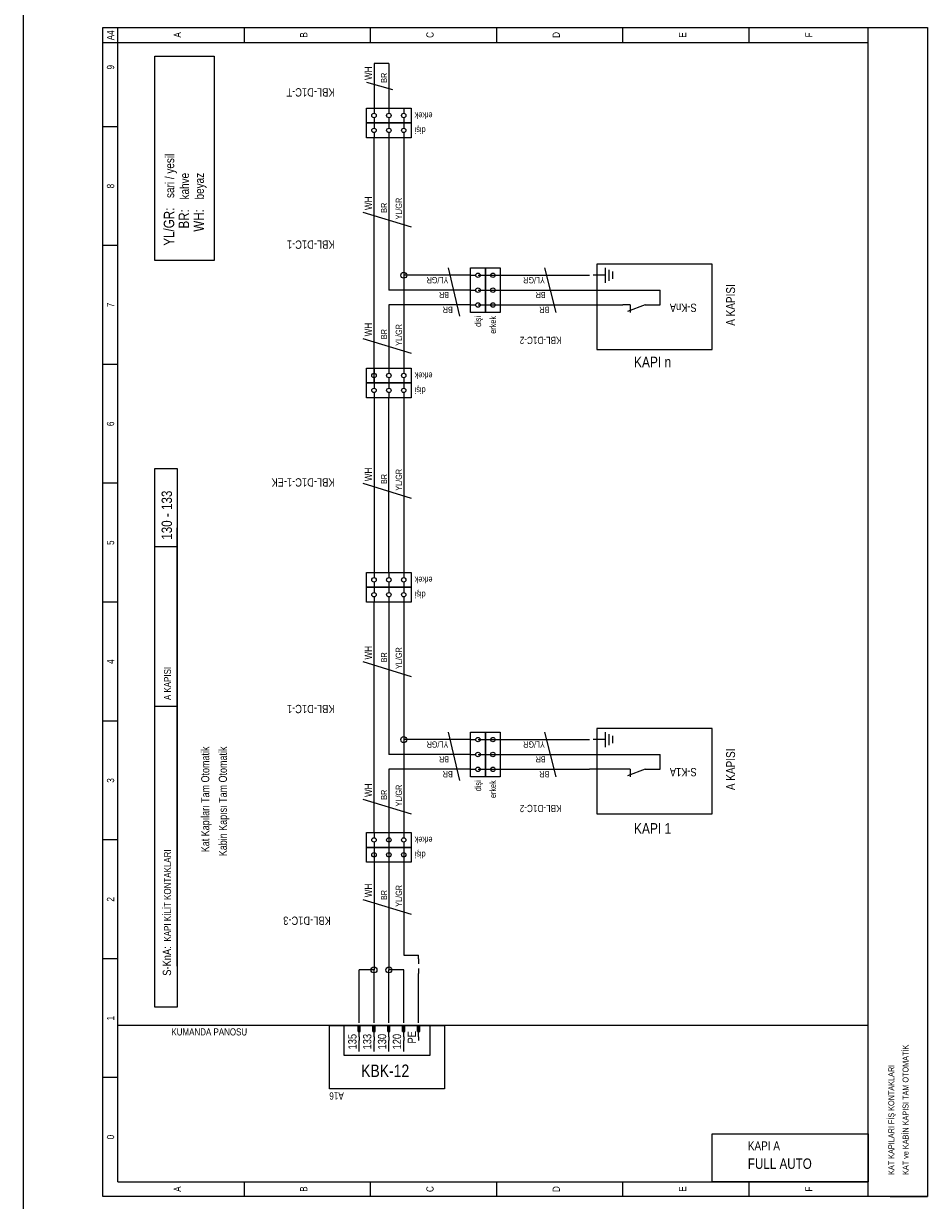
# Model space of a CAD drawing. Header units: centimetres. Extents: x 0 to 14545, y -30 to 2970.
# Tile 28 of 33: x 12390 to 13121, y 1019 to 1971. Entities that reach past the tile are written whole.
import ezdxf
from ezdxf.enums import TextEntityAlignment as Align

# ---------------------------------------------------------------- set-up
doc = ezdxf.new("R2010")
doc.units = ezdxf.units.CM
for name, color, linetype in [('ASN-CERCEVE', 7, 'CONTINUOUS'), ('ASN-ELEKTRIK', 3, 'CONTINUOUS'), ('ASN-ELEKTRIK-YAZI', 4, 'CONTINUOUS')]:
    doc.layers.add(name, color=color, linetype=linetype)
doc.styles.get("Standard").update_dxf_attribs({"font": 'arial.ttf', "width": 0.8})

msp = doc.modelspace()

# ---------------------------------------------------------------- linework, layer by layer
at = {"layer": 'ASN-CERCEVE'}
msp.add_line((12390, 0), (12390, 2970), dxfattribs=at)
at = {"layer": 'ASN-ELEKTRIK'}
for p, q in [((12454.2, 1022.32), (12454.2, 1968.08)), ((12454.2, 1968.08), (13121.36, 1968.08)), ((12466.22, 1034.34), (12466.22, 1968.08)), ((12568.4, 1968.08), (12568.4, 1956.05)), ((12670.57, 1968.08), (12670.57, 1956.05)), ((12772.75, 1968.08), (12772.75, 1956.05)), ((12874.93, 1956.05), (12874.93, 1968.08)), ((12977.11, 1956.05), (12977.11, 1968.08)), ((13073.28, 1022.32), (13073.28, 1968.08)), ((13121.36, 1968.08), (13121.36, 1022.32)), ((12454.2, 1956.05), (13073.28, 1956.05)), ((12496.27, 1779.64), (12496.27, 1944.93)), ((12496.27, 1944.93), (12544.35, 1944.93)), ((12544.35, 1944.93), (12544.35, 1779.64)), ((12685.6, 1938.92), (12673.58, 1938.92)), ((12673.58, 1938.92), (12673.58, 1902.86)), ((12685.6, 1938.92), (12685.6, 1902.86)), ((12667.57, 1923.89), (12688.61, 1917.88)), ((12667.57, 1890.84), (12667.57, 1902.86)), ((12667.57, 1902.86), (12703.63, 1902.86)), ((12673.58, 1902.86), (12673.58, 1898.65)), ((12673.58, 1895.04), (12673.58, 1890.84)), ((12685.6, 1902.86), (12685.6, 1898.65)), ((12685.6, 1895.04), (12685.6, 1890.84)), ((12697.62, 1902.86), (12697.62, 1898.65)), ((12697.62, 1895.04), (12697.62, 1890.84)), ((12703.63, 1902.86), (12703.63, 1890.84)), ((12466.22, 1887.83), (12454.2, 1887.83)), ((12703.63, 1890.84), (12667.57, 1890.84)), ((12667.57, 1878.81), (12667.57, 1890.84)), ((12667.57, 1890.84), (12703.63, 1890.84)), ((12673.58, 1890.84), (12673.58, 1886.63)), ((12685.6, 1890.84), (12685.6, 1886.63)), ((12697.62, 1890.84), (12697.62, 1886.63)), ((12703.63, 1890.84), (12703.63, 1878.81)), ((12703.63, 1878.81), (12667.57, 1878.81)), ((12673.58, 1883.02), (12673.58, 1878.81)), ((12673.58, 1692.49), (12673.58, 1878.81)), ((12685.6, 1883.02), (12685.6, 1878.81)), ((12685.6, 1878.81), (12685.6, 1755.6)), ((12697.62, 1883.02), (12697.62, 1878.81)), ((12697.62, 1878.81), (12697.62, 1767.62)), ((12664.56, 1818.71), (12703.63, 1806.69)), ((12466.22, 1791.66), (12454.2, 1791.66)), ((12544.35, 1779.64), (12496.27, 1779.64)), ((12733.68, 1773.63), (12742.7, 1734.56)), ((12751.72, 1737.57), (12751.72, 1773.63)), ((12751.72, 1773.63), (12763.74, 1773.63)), ((12763.74, 1737.57), (12763.74, 1773.63)), ((12763.74, 1773.63), (12775.76, 1773.63)), ((12763.74, 1773.63), (12763.74, 1737.57)), ((12775.76, 1773.63), (12775.76, 1737.57)), ((12820.84, 1737.57), (12811.82, 1773.63)), ((12947.06, 1776.64), (12853.89, 1776.64)), ((12853.89, 1776.64), (12853.89, 1707.52)), ((12860.51, 1773.63), (12860.51, 1761.61)), ((12863.51, 1772.13), (12863.51, 1763.11)), ((12947.06, 1707.52), (12947.06, 1776.64)), ((12751.72, 1767.62), (12697.62, 1767.62)), ((12697.62, 1767.62), (12697.62, 1692.49)), ((12751.72, 1767.62), (12755.92, 1767.62)), ((12757.73, 1767.62), (12847.88, 1767.62)), ((12763.74, 1767.62), (12767.94, 1767.62)), ((12860.51, 1767.62), (12850.89, 1767.62)), ((12866.52, 1770.63), (12866.52, 1764.62)), ((12751.72, 1755.6), (12685.6, 1755.6)), ((12751.72, 1755.6), (12755.92, 1755.6)), ((12757.73, 1755.6), (12847.88, 1755.6)), ((12763.74, 1755.6), (12767.94, 1755.6)), ((12829.85, 1755.6), (12904.98, 1755.6)), ((12904.98, 1743.58), (12904.98, 1755.6)), ((12751.72, 1743.58), (12685.6, 1743.58)), ((12685.6, 1743.58), (12685.6, 1692.49)), ((12751.72, 1743.58), (12755.92, 1743.58)), ((12757.73, 1743.58), (12847.88, 1743.58)), ((12763.74, 1743.58), (12767.94, 1743.58)), ((12829.85, 1743.58), (12841.87, 1743.58)), ((12847.88, 1743.58), (12874.93, 1743.58)), ((12880.94, 1743.58), (12874.93, 1743.58)), ((12892.96, 1743.58), (12878.54, 1738.33)), ((12880.94, 1743.58), (12880.94, 1737.57)), ((12892.96, 1743.58), (12898.97, 1743.58)), ((12898.97, 1743.58), (12904.98, 1743.58)), ((12763.74, 1737.57), (12751.72, 1737.57)), ((12775.76, 1737.57), (12763.74, 1737.57)), ((12664.56, 1716.53), (12703.63, 1704.51)), ((12853.89, 1707.52), (12947.06, 1707.52)), ((12466.22, 1695.49), (12454.2, 1695.49)), ((12667.57, 1680.47), (12667.57, 1692.49)), ((12667.57, 1692.49), (12703.63, 1692.49)), ((12673.58, 1692.49), (12673.58, 1688.28)), ((12673.58, 1680.47), (12673.58, 1692.49)), ((12685.6, 1692.49), (12685.6, 1688.28)), ((12697.62, 1692.49), (12697.62, 1688.28)), ((12703.63, 1692.49), (12703.63, 1680.47)), ((12703.63, 1680.47), (12667.57, 1680.47)), ((12667.57, 1668.45), (12667.57, 1680.47)), ((12667.57, 1680.47), (12703.63, 1680.47)), ((12673.58, 1684.68), (12673.58, 1680.47)), ((12673.58, 1680.47), (12673.58, 1676.26)), ((12685.6, 1684.68), (12685.6, 1680.47)), ((12685.6, 1680.47), (12685.6, 1676.26)), ((12697.62, 1684.68), (12697.62, 1680.47)), ((12697.62, 1680.47), (12697.62, 1676.26)), ((12703.63, 1680.47), (12703.63, 1668.45)), ((12703.63, 1668.45), (12667.57, 1668.45)), ((12673.58, 1672.65), (12673.58, 1668.45)), ((12673.58, 1668.45), (12673.58, 1527.2)), ((12685.6, 1672.65), (12685.6, 1668.45)), ((12685.6, 1527.2), (12685.6, 1668.45)), ((12697.62, 1672.65), (12697.62, 1668.45)), ((12697.62, 1668.45), (12697.62, 1527.2)), ((12496.27, 1175.59), (12496.27, 1611.35)), ((12496.27, 1611.35), (12514.3, 1611.35)), ((12514.3, 1611.35), (12514.3, 1175.59)), ((12466.22, 1599.33), (12454.2, 1599.33)), ((12664.56, 1599.33), (12703.63, 1587.31)), ((12514.3, 1208.65), (12514.3, 1563.26)), ((12496.27, 1548.24), (12514.3, 1548.24)), ((12667.57, 1515.18), (12667.57, 1527.2)), ((12667.57, 1527.2), (12703.63, 1527.2)), ((12673.58, 1527.2), (12673.58, 1522.99)), ((12685.6, 1527.2), (12685.6, 1522.99)), ((12697.62, 1527.2), (12697.62, 1522.99)), ((12703.63, 1527.2), (12703.63, 1515.18)), ((12703.63, 1515.18), (12667.57, 1515.18)), ((12667.57, 1503.16), (12667.57, 1515.18)), ((12667.57, 1515.18), (12703.63, 1515.18)), ((12673.58, 1519.39), (12673.58, 1515.18)), ((12673.58, 1515.18), (12673.58, 1510.97)), ((12685.6, 1519.39), (12685.6, 1515.18)), ((12685.6, 1515.18), (12685.6, 1510.97)), ((12697.62, 1519.39), (12697.62, 1515.18)), ((12697.62, 1515.18), (12697.62, 1510.97)), ((12703.63, 1515.18), (12703.63, 1503.16)), ((12673.58, 1507.37), (12673.58, 1503.16)), ((12685.6, 1507.37), (12685.6, 1503.16)), ((12697.62, 1507.37), (12697.62, 1503.16)), ((12466.22, 1503.16), (12454.2, 1503.16)), ((12703.63, 1503.16), (12667.57, 1503.16)), ((12673.58, 1316.83), (12673.58, 1503.16)), ((12685.6, 1503.16), (12685.6, 1379.94)), ((12697.62, 1503.16), (12697.62, 1391.97)), ((12664.56, 1455.08), (12703.63, 1443.05)), ((12496.27, 1419.01), (12514.3, 1419.01)), ((12466.22, 1406.99), (12454.2, 1406.99)), ((12947.06, 1400.98), (12853.89, 1400.98)), ((12853.89, 1400.98), (12853.89, 1331.86)), ((12947.06, 1331.86), (12947.06, 1400.98)), ((12751.72, 1391.97), (12697.62, 1391.97)), ((12697.62, 1391.97), (12697.62, 1316.83)), ((12733.68, 1397.98), (12742.7, 1358.91)), ((12751.72, 1361.91), (12751.72, 1397.98)), ((12751.72, 1397.98), (12763.74, 1397.98)), ((12751.72, 1391.97), (12755.92, 1391.97)), ((12757.73, 1391.97), (12847.88, 1391.97)), ((12763.74, 1361.91), (12763.74, 1397.98)), ((12763.74, 1397.98), (12775.76, 1397.98)), ((12763.74, 1397.98), (12763.74, 1361.91)), ((12763.74, 1391.97), (12767.94, 1391.97)), ((12775.76, 1397.98), (12775.76, 1361.91)), ((12820.84, 1361.91), (12811.82, 1397.98)), ((12860.51, 1391.97), (12850.89, 1391.97)), ((12860.51, 1397.98), (12860.51, 1385.96)), ((12863.51, 1396.47), (12863.51, 1387.46)), ((12866.52, 1394.97), (12866.52, 1388.96)), ((12751.72, 1379.94), (12685.6, 1379.94)), ((12751.72, 1379.94), (12755.92, 1379.94)), ((12757.73, 1379.94), (12847.88, 1379.94)), ((12763.74, 1379.94), (12767.94, 1379.94)), ((12829.85, 1379.94), (12904.98, 1379.94)), ((12904.98, 1367.92), (12904.98, 1379.94)), ((12751.72, 1367.92), (12685.6, 1367.92)), ((12685.6, 1367.92), (12685.6, 1307.82)), ((12751.72, 1367.92), (12755.92, 1367.92)), ((12763.74, 1361.91), (12751.72, 1361.91)), ((12757.73, 1367.92), (12847.88, 1367.92)), ((12763.74, 1367.92), (12767.94, 1367.92)), ((12775.76, 1361.91), (12763.74, 1361.91)), ((12829.85, 1367.92), (12841.87, 1367.92)), ((12874.93, 1367.92), (12847.88, 1367.92)), ((12880.94, 1367.92), (12874.93, 1367.92)), ((12892.96, 1367.92), (12878.54, 1362.67)), ((12880.94, 1367.92), (12880.94, 1361.91)), ((12892.96, 1367.92), (12898.97, 1367.92)), ((12898.97, 1367.92), (12904.98, 1367.92)), ((12664.56, 1343.88), (12703.63, 1331.86)), ((12853.89, 1331.86), (12947.06, 1331.86)), ((12667.57, 1304.81), (12667.57, 1316.83)), ((12667.57, 1316.83), (12703.63, 1316.83)), ((12673.58, 1316.83), (12673.58, 1312.63)), ((12685.6, 1316.83), (12685.6, 1312.63)), ((12697.62, 1316.83), (12697.62, 1312.63)), ((12703.63, 1316.83), (12703.63, 1304.81)), ((12466.22, 1310.82), (12454.2, 1310.82)), ((12703.63, 1304.81), (12667.57, 1304.81)), ((12667.57, 1292.79), (12667.57, 1304.81)), ((12667.57, 1304.81), (12703.63, 1304.81)), ((12673.58, 1309.02), (12673.58, 1304.81)), ((12673.58, 1304.81), (12673.58, 1300.61)), ((12673.58, 1304.81), (12673.58, 1205.64)), ((12685.6, 1309.02), (12685.6, 1304.81)), ((12685.6, 1304.81), (12685.6, 1300.61)), ((12685.6, 1304.81), (12685.6, 1205.64)), ((12697.62, 1309.02), (12697.62, 1304.81)), ((12697.62, 1304.81), (12697.62, 1300.61)), ((12697.62, 1304.81), (12697.62, 1217.66)), ((12703.63, 1304.81), (12703.63, 1292.79)), ((12673.58, 1297), (12673.58, 1292.79)), ((12685.6, 1297), (12685.6, 1292.79)), ((12697.62, 1297), (12697.62, 1292.79)), ((12703.63, 1292.79), (12667.57, 1292.79)), ((12664.56, 1262.74), (12703.63, 1250.72)), ((12466.22, 1214.66), (12454.2, 1214.66)), ((12697.62, 1217.66), (12709.64, 1217.66)), ((12709.64, 1214.66), (12709.64, 1217.66)), ((12709.64, 1214.66), (12709.64, 1210.45)), ((12673.58, 1205.64), (12661.56, 1205.64)), ((12661.56, 1166.57), (12661.56, 1205.64)), ((12673.58, 1166.57), (12673.58, 1205.64)), ((12697.62, 1205.64), (12685.6, 1205.64)), ((12685.6, 1166.57), (12685.6, 1205.64)), ((12697.62, 1166.57), (12697.62, 1205.64)), ((12709.64, 1206.84), (12709.64, 1202.64)), ((12709.64, 1166.57), (12709.64, 1202.64)), ((12514.3, 1175.59), (12496.27, 1175.59)), ((12661.56, 1162.97), (12661.56, 1166.57)), ((12673.58, 1162.97), (12673.58, 1166.57)), ((12685.6, 1162.97), (12685.6, 1166.57)), ((12697.62, 1162.97), (12697.62, 1166.57)), ((12709.64, 1162.97), (12709.64, 1166.57)), ((12694.62, 1160.56), (12466.22, 1160.56)), ((12637.52, 1109.47), (12637.52, 1160.56)), ((12637.52, 1160.56), (12730.68, 1160.56)), ((12649.54, 1136.52), (12649.54, 1160.56)), ((12649.54, 1160.56), (12718.66, 1160.56)), ((12660.66, 1160.56), (12662.46, 1160.56)), ((12660.66, 1155.75), (12660.66, 1160.56)), ((12660.66, 1155.75), (12662.46, 1155.75)), ((12660.96, 1155.75), (12660.96, 1160.56)), ((12661.26, 1155.75), (12661.26, 1160.56)), ((12661.56, 1151.55), (12661.56, 1160.56)), ((12661.86, 1155.75), (12661.86, 1160.56)), ((12662.16, 1155.75), (12662.16, 1160.56)), ((12662.46, 1155.75), (12662.46, 1160.56)), ((12672.68, 1160.56), (12674.48, 1160.56)), ((12672.68, 1155.75), (12672.68, 1160.56)), ((12672.68, 1155.75), (12674.48, 1155.75)), ((12672.98, 1155.75), (12672.98, 1160.56)), ((12673.28, 1155.75), (12673.28, 1160.56)), ((12673.58, 1151.55), (12673.58, 1160.56)), ((12673.88, 1155.75), (12673.88, 1160.56)), ((12674.18, 1155.75), (12674.18, 1160.56)), ((12674.48, 1155.75), (12674.48, 1160.56)), ((12684.7, 1160.56), (12686.5, 1160.56)), ((12684.7, 1155.75), (12684.7, 1160.56)), ((12684.7, 1155.75), (12686.5, 1155.75)), ((12685, 1155.75), (12685, 1160.56)), ((12685.3, 1155.75), (12685.3, 1160.56)), ((12685.6, 1151.55), (12685.6, 1160.56)), ((12685.9, 1155.75), (12685.9, 1160.56)), ((12686.2, 1155.75), (12686.2, 1160.56)), ((12686.5, 1155.75), (12686.5, 1160.56)), ((13073.28, 1160.56), (12694.62, 1160.56)), ((12696.72, 1160.56), (12698.52, 1160.56)), ((12696.72, 1155.75), (12696.72, 1160.56)), ((12696.72, 1155.75), (12698.52, 1155.75)), ((12697.02, 1155.75), (12697.02, 1160.56)), ((12697.32, 1155.75), (12697.32, 1160.56)), ((12697.62, 1151.55), (12697.62, 1160.56)), ((12697.92, 1155.75), (12697.92, 1160.56)), ((12698.22, 1155.75), (12698.22, 1160.56)), ((12698.52, 1155.75), (12698.52, 1160.56)), ((12708.74, 1160.56), (12710.54, 1160.56)), ((12708.74, 1155.75), (12708.74, 1160.56)), ((12708.74, 1155.75), (12710.54, 1155.75)), ((12709.04, 1155.75), (12709.04, 1160.56)), ((12709.34, 1155.75), (12709.34, 1160.56)), ((12709.64, 1151.55), (12709.64, 1160.56)), ((12709.94, 1155.75), (12709.94, 1160.56)), ((12710.24, 1155.75), (12710.24, 1160.56)), ((12710.54, 1155.75), (12710.54, 1160.56)), ((12718.66, 1160.56), (12718.66, 1136.52)), ((12730.68, 1160.56), (12730.68, 1109.47)), ((12661.56, 1151.55), (12661.56, 1148.54)), ((12661.56, 1139.53), (12661.56, 1148.54)), ((12673.58, 1151.55), (12673.58, 1148.54)), ((12673.58, 1139.53), (12673.58, 1148.54)), ((12685.6, 1151.55), (12685.6, 1148.54)), ((12685.6, 1139.53), (12685.6, 1148.54)), ((12697.62, 1151.55), (12697.62, 1148.54)), ((12697.62, 1139.53), (12697.62, 1148.54)), ((12709.64, 1151.55), (12709.64, 1148.54)), ((12718.66, 1136.52), (12649.54, 1136.52)), ((12466.22, 1118.49), (12454.2, 1118.49)), ((12730.68, 1109.47), (12637.52, 1109.47)), ((12466.22, 1034.34), (13073.28, 1034.34)), ((12568.4, 1034.34), (12568.4, 1022.32)), ((12670.57, 1034.34), (12670.57, 1022.32)), ((12772.75, 1034.34), (12772.75, 1022.32)), ((12874.93, 1022.32), (12874.93, 1034.34)), ((12977.11, 1022.32), (12977.11, 1034.34)), ((13073.28, 1022.32), (13073.28, 1034.34)), ((13121.36, 1022.32), (12454.2, 1022.32)), ((13091.31, 1022.32), (13121.36, 1022.32))]:
    msp.add_line(p, q, dxfattribs=at)
msp.add_lwpolyline([(13073.28, 1034.34), (12947.06, 1034.34), (12947.06, 1072.94), (13073.28, 1072.94), (13073.28, 1034.34)], dxfattribs=at)
for centre, radius in [((12673.58, 1896.85), 1.8), ((12685.6, 1896.85), 1.8), ((12697.62, 1896.85), 1.8), ((12673.58, 1884.82), 1.8), ((12685.6, 1884.82), 1.8), ((12697.62, 1884.82), 1.8), ((12697.62, 1767.62), 2.4), ((12757.73, 1767.62), 1.8), ((12769.75, 1767.62), 1.8), ((12757.73, 1755.6), 1.8), ((12769.75, 1755.6), 1.8), ((12757.73, 1743.58), 1.8), ((12769.75, 1743.58), 1.8), ((12673.58, 1686.48), 1.8), ((12685.6, 1686.48), 1.8), ((12697.62, 1686.48), 1.8), ((12673.58, 1674.46), 1.8), ((12685.6, 1674.46), 1.8), ((12697.62, 1674.46), 1.8), ((12673.58, 1521.19), 1.8), ((12685.6, 1521.19), 1.8), ((12697.62, 1521.19), 1.8), ((12673.58, 1509.17), 1.8), ((12685.6, 1509.17), 1.8), ((12697.62, 1509.17), 1.8), ((12697.62, 1391.97), 2.4), ((12757.73, 1391.97), 1.8), ((12769.75, 1391.97), 1.8), ((12757.73, 1379.94), 1.8), ((12769.75, 1379.94), 1.8), ((12757.73, 1367.92), 1.8), ((12769.75, 1367.92), 1.8), ((12673.58, 1310.82), 1.8), ((12685.6, 1310.82), 1.8), ((12697.62, 1310.82), 1.8), ((12673.58, 1298.8), 1.8), ((12685.6, 1298.8), 1.8), ((12697.62, 1298.8), 1.8), ((12673.58, 1205.64), 2.4), ((12685.6, 1205.64), 2.4)]:
    msp.add_circle(centre, radius, dxfattribs=at)

# ---------------------------------------------------------------- texts
at = {"layer": 'ASN-ELEKTRIK-YAZI', "width": 0.8}
for s, height, rotation, p in [('A4', 5.89, 90, (12463.33, 1957.74)), ('WH', 5.89, 90, (12671.9, 1925.58)), ('BR', 5.049, 90, (12684.16, 1923.29)), ('KBL-D1C-T', 6.732, 180, (12641.6, 1918.96)), ('sari / yesil', 7.2126, 90, (12511.9, 1830.13)), ('kahve', 7.213, 90, (12523.92, 1828.93)), ('beyaz', 7.213, 90, (12535.94, 1828.93)), ('WH', 5.89, 90, (12671.9, 1820.39)), ('BR', 5.049, 90, (12684.16, 1818.11)), ('YL/GR', 5.049, 90, (12696.18, 1812.7)), ('KBL-D1C-1', 6.732, 180, (12641.6, 1795.75)), ('YL/GR', 5.049, 180, (12733.68, 1766.18)), ('YL/GR', 5.049, 180, (12811.82, 1766.18)), ('BR', 5.049, 180, (12734.29, 1754.16)), ('BR', 5.049, 180, (12812.42, 1754.16)), ('BR', 5.049, 180, (12737.29, 1742.14)), ('BR', 5.049, 180, (12815.43, 1742.14)), ('WH', 5.89, 90, (12671.9, 1718.21)), ('YL/GR', 5.049, 90, (12696.18, 1710.52)), ('BR', 5.049, 90, (12684.16, 1715.93)), ('KBL-D1C-2', 5.89, 180, (12825.16, 1717.85)), ('WH', 5.89, 90, (12671.9, 1601.01)), ('KBL-D1C-1-EK', 6.7317, 180, (12641.6, 1603.41)), ('BR', 5.049, 90, (12684.16, 1598.73)), ('YL/GR', 5.049, 90, (12696.18, 1593.32)), ('130 - 133', 8.415, 90, (12510.1, 1553.65)), ('WH', 5.89, 90, (12671.9, 1456.76)), ('BR', 5.049, 90, (12684.16, 1454.47)), ('YL/GR', 5.049, 90, (12696.18, 1449.07)), ('A KAPISI', 5.77, 90, (12509.37, 1423.94)), ('KBL-D1C-1', 6.732, 180, (12641.6, 1420.09)), ('YL/GR', 5.049, 180, (12733.68, 1390.52)), ('YL/GR', 5.049, 180, (12811.82, 1390.52)), ('BR', 5.049, 180, (12734.29, 1378.5)), ('BR', 5.049, 180, (12812.42, 1378.5)), ('BR', 5.049, 180, (12737.29, 1366.48)), ('BR', 5.049, 180, (12815.43, 1366.48)), ('WH', 5.89, 90, (12671.9, 1345.56)), ('YL/GR', 5.049, 90, (12696.18, 1337.87)), ('BR', 5.049, 90, (12684.16, 1343.28)), ('KBL-D1C-2', 5.89, 180, (12825.16, 1339.19)), ('KAPI KİLİT KONTAKLARI', 5.7701, 90, (12509.37, 1228.6)), ('WH', 5.89, 90, (12671.9, 1264.42)), ('BR', 5.049, 90, (12684.16, 1262.14)), ('YL/GR', 5.049, 90, (12696.18, 1256.73)), ('KBL-D1C-3', 6.732, 180, (12638.6, 1248.8)), ('135', 6.732, 90, (12659.4, 1141.33)), ('133', 6.732, 90, (12671.42, 1141.33)), ('130', 6.732, 90, (12683.44, 1141.33)), ('120', 6.732, 90, (12695.46, 1141.33)), ('PE', 6.732, 90, (12707.48, 1146.14)), ('KAT ve KABİN KAPISI TAM OTOMATİK', 4.8084, 90, (13106.02, 1039.79)), ('KAT KAPILARI FİŞ KONTAKLARI', 4.8084, 90, (13094.44, 1039.79))]:
    msp.add_text(s, height=height, rotation=rotation, dxfattribs=at).set_placement(p)
for s, height, p in [('A', 5.89, (12517.43, 1962.07)), ('B', 5.89, (12619.61, 1962.07)), ('C', 5.89, (12721.78, 1962.07)), ('D', 5.89, (12823.96, 1962.07)), ('E', 5.89, (12926.14, 1962.07)), ('F', 5.89, (13028.32, 1962.07)), ('9', 5.89, (12463.33, 1935.91)), ('8', 5.89, (12463.33, 1839.75)), ('A KAPISI', 7.213, (12965.69, 1743.58)), ('7', 5.89, (12463.33, 1743.58)), ('6', 5.89, (12463.33, 1647.41)), ('5', 5.89, (12463.33, 1551.24)), ('4', 5.89, (12463.33, 1455.08)), ('A KAPISI', 7.213, (12965.69, 1367.92)), ('3', 5.89, (12463.33, 1358.91)), ('2', 5.89, (12463.33, 1262.74)), ('1', 5.89, (12463.33, 1166.57)), ('0', 5.89, (12463.33, 1070.41)), ('A', 5.89, (12517.43, 1028.33)), ('B', 5.89, (12619.61, 1028.33)), ('C', 5.89, (12721.78, 1028.33)), ('D', 5.89, (12823.96, 1028.33)), ('E', 5.89, (12926.14, 1028.33)), ('F', 5.89, (13028.32, 1028.33))]:
    msp.add_text(s, height=height, rotation=90, dxfattribs=at).set_placement(p, align=Align.CENTER)
for s, height, rotation, p in [('erkek', 5.049, 180, (12706.52, 1899.37)), ('dişi', 5.049, 180, (12706.52, 1887.35)), ('YL/GR:', 8.415, 90, (12511.9, 1822.32)), ('BR:', 8.415, 90, (12523.92, 1821.11)), ('WH:', 8.415, 90, (12535.94, 1821.11)), ('S-KnA', 6.732, 180, (12912.92, 1744.66)), ('dişi', 5.049, 90, (12760.25, 1734.68)), ('erkek', 5.049, 90, (12772.27, 1734.68)), ('erkek', 5.049, 180, (12706.52, 1689)), ('dişi', 5.049, 180, (12706.52, 1676.98)), ('erkek', 5.049, 180, (12706.52, 1523.72)), ('dişi', 5.049, 180, (12706.52, 1511.69)), ('Kat Kapıları Tam Otomatik', 6.4913, 90, (12540.25, 1386.32)), ('Kabin Kapısı Tam Otomatik', 6.4913, 90, (12554.51, 1386.32)), ('S-K1A', 6.732, 180, (12912.92, 1369.01)), ('dişi', 5.049, 90, (12760.25, 1359.03)), ('erkek', 5.049, 90, (12772.27, 1359.03)), ('erkek', 5.049, 180, (12706.52, 1313.35)), ('dişi', 5.049, 180, (12706.52, 1301.33)), ('S-KnA:', 6.732, 90, (12509.37, 1224.75)), ('A16', 5.89, 180, (12637.4, 1106.59))]:
    msp.add_text(s, height=height, rotation=rotation, dxfattribs=at).set_placement(p, align=Align.RIGHT)
for s, height, p in [('KAPI n', 8.655, (12898.97, 1693.12)), ('KAPI 1', 8.655, (12898.97, 1315.76)), ('KBK-12', 10.098, (12682.6, 1119))]:
    msp.add_text(s, height=height, dxfattribs=at).set_placement(p, align=Align.CENTER)
msp.add_text('KUMANDA PANOSU', height=5.7701, dxfattribs=at).set_placement((12570.92, 1152.63), align=Align.RIGHT)
for s, height, p in [('KAPI A', 7.213, (12976.04, 1059.73)), ('FULL AUTO', 8.415, (12976.04, 1044.7))]:
    msp.add_text(s, height=height, dxfattribs=at).set_placement(p)

doc.saveas('drawing.dxf')
